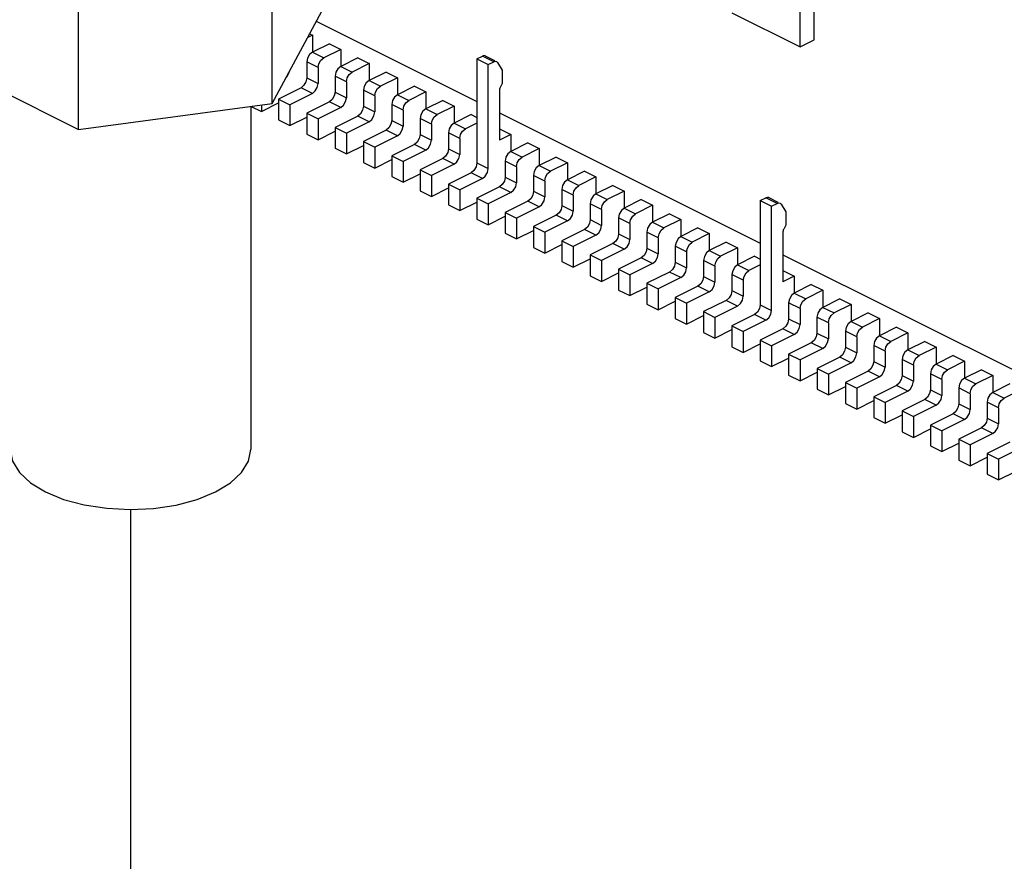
# Paper-space layout '005_EXP_CORICANT_PE_DRAWING_3_1' of a CAD drawing. Header units: millimetres. Extents: x 6 to 413, y 7 to 290.
# Tile 241 of 256: x 237.7 to 239.91, y 162.66 to 164.54. Entities that reach past the tile are written whole.
import ezdxf

# ---------------------------------------------------------------- set-up
doc = ezdxf.new("R2010")
doc.units = ezdxf.units.MM
doc.header["$LTSCALE"] = 23.1
doc.linetypes.add('DASHED', pattern=[0.2, 0.1, -0.1])
for name, color, linetype in [('000_OFFSET-LINES', 7, 'CONTINUOUS'), ('119B00000215A_C_3_5353652_BL293', 7, 'CONTINUOUS'), ('124100005500A_SPACER_M3X1_BL328', 7, 'CONTINUOUS')]:
    doc.layers.add(name, color=color, linetype=linetype)

# ---------------------------------------------------------------- blocks, each defined once
blk = doc.blocks.new('119B00000215A_C_3_5353652_BL293', base_point=(238.9172, 165.473))
at = {"layer": '119B00000215A_C_3_5353652_BL293', "color": 7, "linetype": 'Continuous'}
for p, q in [((239.4822, 164.4994), (239.4822, 164.6553)), ((239.4504, 164.4835), (239.4504, 164.6394)), ((239.2976, 164.5599), (239.4504, 164.4835)), ((238.3646, 164.5407), (238.7248, 164.3605)), ((238.3557, 164.5096), (238.3452, 164.5044)), ((238.3496, 164.5127), (238.3557, 164.5096)), ((238.3557, 164.5096), (238.3557, 164.4714)), ((238.3939, 164.4905), (238.3557, 164.4714)), ((238.3939, 164.4905), (238.4194, 164.4778)), ((239.4504, 164.4835), (239.4822, 164.4994)), ((238.3557, 164.4714), (238.3812, 164.4587)), ((238.4194, 164.4778), (238.3812, 164.4587)), ((238.4194, 164.4778), (238.4194, 164.4396)), ((238.3685, 164.4368), (238.343, 164.4495)), ((238.343, 164.4495), (238.343, 164.4136)), ((238.4575, 164.4587), (238.4194, 164.4396)), ((238.483, 164.446), (238.4448, 164.4269)), ((238.4575, 164.4587), (238.483, 164.446)), ((238.483, 164.446), (238.483, 164.4078)), ((238.7248, 164.4566), (238.7374, 164.4628)), ((238.7248, 164.4566), (238.7503, 164.4438)), ((238.7248, 164.4566), (238.7248, 164.2227)), ((238.7629, 164.4501), (238.7374, 164.4628)), ((238.7439, 164.4632), (238.7643, 164.453)), ((238.7503, 164.4438), (238.7629, 164.4501)), ((238.7503, 164.21), (238.7503, 164.4438)), ((238.7693, 164.4505), (238.7717, 164.4483)), ((238.7717, 164.4483), (238.7821, 164.4314)), ((238.3685, 164.4368), (238.3685, 164.4009)), ((238.4194, 164.4396), (238.4448, 164.4269)), ((238.5212, 164.4269), (238.483, 164.4078)), ((238.5212, 164.4269), (238.5466, 164.4142)), ((238.7821, 164.4314), (238.7821, 164.4012)), ((238.343, 164.4136), (238.3685, 164.4009)), ((238.4321, 164.4049), (238.4066, 164.4177)), ((238.4066, 164.4177), (238.4066, 164.3818)), ((238.4321, 164.4049), (238.4321, 164.3691)), ((238.483, 164.4078), (238.5085, 164.3951)), ((238.5466, 164.4142), (238.5085, 164.3951)), ((238.5466, 164.4142), (238.5466, 164.376)), ((238.7821, 164.4012), (238.7774, 164.3925)), ((238.3303, 164.3917), (238.2794, 164.3662)), ((238.3557, 164.379), (238.3048, 164.3535)), ((238.3557, 164.379), (238.3303, 164.3917)), ((238.4066, 164.3818), (238.4321, 164.3691)), ((238.4957, 164.3731), (238.4703, 164.3859)), ((238.4703, 164.3859), (238.4703, 164.35)), ((238.5848, 164.3951), (238.5466, 164.376)), ((238.5466, 164.376), (238.5721, 164.3633)), ((238.6103, 164.3824), (238.5721, 164.3633)), ((238.5848, 164.3951), (238.6103, 164.3824)), ((238.6103, 164.3824), (238.6103, 164.3442)), ((238.7758, 164.3864), (238.7758, 164.2742)), ((238.2412, 164.3386), (238.2794, 164.3577)), ((238.2794, 164.3662), (238.3048, 164.3535)), ((238.2794, 164.3662), (238.2794, 164.3195)), ((238.3939, 164.3599), (238.343, 164.3344)), ((238.4194, 164.3471), (238.3939, 164.3599)), ((238.4957, 164.3731), (238.4957, 164.3373)), ((238.5594, 164.3413), (238.5339, 164.354)), ((238.5339, 164.354), (238.5339, 164.3182)), ((238.6485, 164.3633), (238.6103, 164.3442)), ((238.6485, 164.3633), (238.6739, 164.3505)), ((238.2187, 164.3498), (238.2412, 164.3386)), ((238.2412, 164.3528), (238.2412, 164.3386)), ((238.3048, 164.3535), (238.3048, 164.3067)), ((238.343, 164.3344), (238.3685, 164.3217)), ((238.343, 164.3344), (238.343, 164.2876)), ((238.4194, 164.3471), (238.3685, 164.3217)), ((238.4703, 164.35), (238.4957, 164.3373)), ((238.5594, 164.3413), (238.5594, 164.3055)), ((238.6103, 164.3442), (238.6357, 164.3314)), ((238.6739, 164.3505), (238.6357, 164.3314)), ((238.6739, 164.3505), (238.6739, 164.3124)), ((238.7758, 164.3351), (239.3613, 164.0424)), ((238.2794, 164.3195), (238.3048, 164.3067)), ((238.3048, 164.3067), (238.343, 164.3258)), ((238.3685, 164.3217), (238.3685, 164.2749)), ((238.4576, 164.3281), (238.4066, 164.3026)), ((238.483, 164.3153), (238.4321, 164.2899)), ((238.483, 164.3153), (238.4576, 164.3281)), ((238.5339, 164.3182), (238.5594, 164.3055)), ((238.623, 164.3095), (238.5976, 164.3222)), ((238.5976, 164.3222), (238.5976, 164.2864)), ((238.7121, 164.3314), (238.6739, 164.3124)), ((238.6739, 164.3124), (238.6994, 164.2996)), ((238.7248, 164.3124), (238.6994, 164.2996)), ((238.7121, 164.3314), (238.7248, 164.3251)), ((238.343, 164.2876), (238.3685, 164.2749)), ((238.3685, 164.2749), (238.4066, 164.294)), ((238.4066, 164.3026), (238.4321, 164.2899)), ((238.4066, 164.3026), (238.4066, 164.2558)), ((238.4321, 164.2899), (238.4321, 164.2431)), ((238.5212, 164.2962), (238.4703, 164.2708)), ((238.5467, 164.2835), (238.5212, 164.2962)), ((238.623, 164.3095), (238.623, 164.2736)), ((238.6867, 164.2777), (238.6612, 164.2904)), ((238.6612, 164.2904), (238.6612, 164.2545)), ((238.7758, 164.2996), (238.8012, 164.2869)), ((238.4703, 164.2708), (238.4957, 164.258)), ((238.4703, 164.2708), (238.4703, 164.224)), ((238.5467, 164.2835), (238.4957, 164.258)), ((238.5976, 164.2864), (238.623, 164.2736)), ((238.6867, 164.2777), (238.6867, 164.2418)), ((238.8012, 164.2869), (238.7758, 164.2742)), ((238.8012, 164.2869), (238.8012, 164.2487)), ((238.8394, 164.2678), (238.8012, 164.2487)), ((238.8394, 164.2678), (238.8649, 164.2551)), ((238.4066, 164.2558), (238.4321, 164.2431)), ((238.4321, 164.2431), (238.4703, 164.2622)), ((238.4957, 164.258), (238.4957, 164.2113)), ((238.5848, 164.2644), (238.5339, 164.239)), ((238.6103, 164.2517), (238.5594, 164.2262)), ((238.6103, 164.2517), (238.5848, 164.2644)), ((238.6612, 164.2545), (238.6867, 164.2418)), ((238.8012, 164.2487), (238.8267, 164.236)), ((238.8649, 164.2551), (238.8267, 164.236)), ((238.8649, 164.2551), (238.8649, 164.2169)), ((238.4703, 164.224), (238.4957, 164.2113)), ((238.4957, 164.2113), (238.5339, 164.2304)), ((238.5339, 164.239), (238.5594, 164.2262)), ((238.5339, 164.239), (238.5339, 164.1922)), ((238.5594, 164.2262), (238.5594, 164.1795)), ((238.6485, 164.2326), (238.5976, 164.2071)), ((238.6739, 164.2199), (238.6485, 164.2326)), ((238.7248, 164.2227), (238.7503, 164.21)), ((238.8139, 164.214), (238.7885, 164.2268)), ((238.7885, 164.2268), (238.7885, 164.1909)), ((238.903, 164.236), (238.8649, 164.2169)), ((238.9285, 164.2233), (238.8903, 164.2042)), ((238.903, 164.236), (238.9285, 164.2233)), ((238.9285, 164.2233), (238.9285, 164.1851)), ((238.5976, 164.2071), (238.623, 164.1944)), ((238.5976, 164.2071), (238.5976, 164.1604)), ((238.6739, 164.2199), (238.623, 164.1944)), ((238.7121, 164.2008), (238.6612, 164.1753)), ((238.7376, 164.188), (238.7121, 164.2008)), ((238.8139, 164.214), (238.8139, 164.1782)), ((238.8649, 164.2169), (238.8903, 164.2042)), ((238.9667, 164.2042), (238.9285, 164.1851)), ((238.9667, 164.2042), (238.9921, 164.1914)), ((238.5339, 164.1922), (238.5594, 164.1795)), ((238.5594, 164.1795), (238.5976, 164.1986)), ((238.623, 164.1944), (238.623, 164.1476)), ((238.7376, 164.188), (238.6867, 164.1626)), ((238.7885, 164.1909), (238.8139, 164.1782)), ((238.8776, 164.1822), (238.8521, 164.1949)), ((238.8521, 164.1949), (238.8521, 164.1591)), ((238.8776, 164.1822), (238.8776, 164.1464)), ((238.9285, 164.1851), (238.954, 164.1724)), ((238.9921, 164.1914), (238.954, 164.1724)), ((238.9921, 164.1914), (238.9921, 164.1533)), ((238.5976, 164.1604), (238.623, 164.1476)), ((238.623, 164.1476), (238.6612, 164.1667)), ((238.6612, 164.1753), (238.6867, 164.1626)), ((238.6612, 164.1753), (238.6612, 164.1286)), ((238.6867, 164.1626), (238.6867, 164.1158)), ((238.7758, 164.169), (238.7249, 164.1435)), ((238.8012, 164.1562), (238.7503, 164.1308)), ((238.8012, 164.1562), (238.7758, 164.169)), ((238.8521, 164.1591), (238.8776, 164.1464)), ((238.9412, 164.1504), (238.9158, 164.1631)), ((238.9158, 164.1631), (238.9158, 164.1273)), ((239.0303, 164.1724), (238.9921, 164.1533)), ((239.0558, 164.1596), (239.0176, 164.1405)), ((239.0303, 164.1724), (239.0558, 164.1596)), ((239.0558, 164.1596), (239.0558, 164.1214)), ((238.6867, 164.1158), (238.7249, 164.1349)), ((238.7249, 164.1435), (238.7503, 164.1308)), ((238.7249, 164.1435), (238.7249, 164.0967)), ((238.8394, 164.1371), (238.7885, 164.1117)), ((238.8649, 164.1244), (238.8394, 164.1371)), ((238.9412, 164.1504), (238.9412, 164.1145)), ((238.9921, 164.1533), (239.0176, 164.1405)), ((239.094, 164.1405), (239.0558, 164.1214)), ((239.094, 164.1405), (239.1194, 164.1278)), ((239.3613, 164.1384), (239.3738, 164.1447)), ((239.3613, 164.1384), (239.3867, 164.1256)), ((239.3613, 164.1384), (239.3613, 163.9045)), ((239.3993, 164.1319), (239.3738, 164.1447)), ((239.3803, 164.1451), (239.4007, 164.1348)), ((238.6612, 164.1286), (238.6867, 164.1158)), ((238.7503, 164.1308), (238.7503, 164.084)), ((238.7885, 164.1117), (238.8139, 164.099)), ((238.7885, 164.1117), (238.7885, 164.0649)), ((238.8649, 164.1244), (238.8139, 164.099)), ((238.9158, 164.1273), (238.9412, 164.1145)), ((239.0049, 164.1186), (238.9794, 164.1313)), ((238.9794, 164.1313), (238.9794, 164.0955)), ((239.0049, 164.1186), (239.0049, 164.0827)), ((239.0558, 164.1214), (239.0812, 164.1087)), ((239.1194, 164.1278), (239.0812, 164.1087)), ((239.1194, 164.1278), (239.1194, 164.0896)), ((239.3867, 164.1256), (239.3993, 164.1319)), ((239.3867, 163.8918), (239.3867, 164.1256)), ((239.4057, 164.1323), (239.4081, 164.1301)), ((239.4081, 164.1301), (239.4185, 164.1132)), ((239.4185, 164.1132), (239.4185, 164.083)), ((238.7249, 164.0967), (238.7503, 164.084)), ((238.7503, 164.084), (238.7885, 164.1031)), ((238.8139, 164.099), (238.8139, 164.0522)), ((238.903, 164.1053), (238.8521, 164.0799)), ((238.9285, 164.0926), (238.8776, 164.0671)), ((238.9285, 164.0926), (238.903, 164.1053)), ((238.9794, 164.0955), (239.0049, 164.0827)), ((239.0685, 164.0868), (239.0431, 164.0995)), ((239.0431, 164.0995), (239.0431, 164.0636)), ((239.1576, 164.1087), (239.1194, 164.0896)), ((239.1194, 164.0896), (239.1449, 164.0769)), ((239.1831, 164.096), (239.1449, 164.0769)), ((239.1576, 164.1087), (239.1831, 164.096)), ((239.1831, 164.096), (239.1831, 164.0578)), ((238.8139, 164.0522), (238.8521, 164.0713)), ((238.8521, 164.0799), (238.8776, 164.0671)), ((238.8521, 164.0799), (238.8521, 164.0331)), ((238.8776, 164.0671), (238.8776, 164.0204)), ((238.9667, 164.0735), (238.9158, 164.048)), ((238.9921, 164.0608), (238.9667, 164.0735)), ((239.0685, 164.0868), (239.0685, 164.0509)), ((239.1322, 164.0549), (239.1067, 164.0677)), ((239.1067, 164.0677), (239.1067, 164.0318)), ((239.2212, 164.0769), (239.1831, 164.0578)), ((239.2212, 164.0769), (239.2467, 164.0642)), ((239.4122, 164.0682), (239.4122, 163.956)), ((239.4185, 164.083), (239.4138, 164.0743)), ((238.7885, 164.0649), (238.8139, 164.0522)), ((238.9158, 164.048), (238.9412, 164.0353)), ((238.9158, 164.048), (238.9158, 164.0013)), ((238.9921, 164.0608), (238.9412, 164.0353)), ((239.0431, 164.0636), (239.0685, 164.0509)), ((239.1322, 164.0549), (239.1322, 164.0191)), ((239.1831, 164.0578), (239.2085, 164.0451)), ((239.2467, 164.0642), (239.2085, 164.0451)), ((239.2467, 164.0642), (239.2467, 164.026)), ((239.2849, 164.0451), (239.2467, 164.026)), ((239.2849, 164.0451), (239.3103, 164.0324)), ((238.8521, 164.0331), (238.8776, 164.0204)), ((238.8776, 164.0204), (238.9158, 164.0395)), ((238.9412, 164.0353), (238.9412, 163.9886)), ((239.0303, 164.0417), (238.9794, 164.0162)), ((239.0558, 164.029), (239.0049, 164.0035)), ((239.0558, 164.029), (239.0303, 164.0417)), ((239.1067, 164.0318), (239.1322, 164.0191)), ((239.1958, 164.0231), (239.1703, 164.0359)), ((239.1703, 164.0359), (239.1703, 164)), ((239.1958, 164.0231), (239.1958, 163.9873)), ((239.2467, 164.026), (239.2722, 164.0133)), ((239.3103, 164.0324), (239.2722, 164.0133)), ((239.3103, 164.0324), (239.3103, 163.9942)), ((238.9158, 164.0013), (238.9412, 163.9886)), ((238.9412, 163.9886), (238.9794, 164.0076)), ((238.9794, 164.0162), (239.0049, 164.0035)), ((238.9794, 164.0162), (238.9794, 163.9695)), ((239.0049, 164.0035), (239.0049, 163.9567)), ((239.094, 164.0099), (239.0431, 163.9844)), ((239.1194, 163.9971), (239.094, 164.0099)), ((239.2594, 163.9913), (239.234, 164.004)), ((239.234, 164.004), (239.234, 163.9682)), ((239.3485, 164.0133), (239.3104, 163.9942)), ((239.3485, 164.0133), (239.3613, 164.0069)), ((239.4122, 164.0169), (239.9977, 163.7242)), ((239.0431, 163.9844), (239.0685, 163.9717)), ((239.0431, 163.9844), (239.0431, 163.9376)), ((239.1194, 163.9971), (239.0685, 163.9717)), ((239.1576, 163.978), (239.1067, 163.9526)), ((239.1831, 163.9653), (239.1576, 163.978)), ((239.1703, 164), (239.1958, 163.9873)), ((239.2594, 163.9913), (239.2594, 163.9555)), ((239.3104, 163.9942), (239.3358, 163.9814)), ((239.3613, 163.9942), (239.3358, 163.9814)), ((239.4122, 163.9814), (239.4376, 163.9687)), ((238.9794, 163.9695), (239.0049, 163.9567)), ((239.0049, 163.9567), (239.0431, 163.9758)), ((239.0685, 163.9717), (239.0685, 163.9249)), ((239.1831, 163.9653), (239.1322, 163.9399)), ((239.234, 163.9682), (239.2594, 163.9555)), ((239.3231, 163.9595), (239.2976, 163.9722)), ((239.2976, 163.9722), (239.2976, 163.9364)), ((239.3231, 163.9595), (239.3231, 163.9236)), ((239.4376, 163.9687), (239.4122, 163.956)), ((239.4376, 163.9687), (239.4376, 163.9305)), ((239.0431, 163.9376), (239.0685, 163.9249)), ((239.0685, 163.9249), (239.1067, 163.944)), ((239.1067, 163.9526), (239.1322, 163.9399)), ((239.1067, 163.9526), (239.1067, 163.9058)), ((239.1322, 163.9399), (239.1322, 163.8931)), ((239.2213, 163.9462), (239.1703, 163.9208)), ((239.2467, 163.9335), (239.2213, 163.9462)), ((239.2976, 163.9364), (239.3231, 163.9236)), ((239.4758, 163.9496), (239.4376, 163.9305)), ((239.5013, 163.9369), (239.4631, 163.9178)), ((239.4758, 163.9496), (239.5013, 163.9369)), ((239.5013, 163.9369), (239.5013, 163.8987)), ((239.1322, 163.8931), (239.1703, 163.9122)), ((239.1703, 163.9208), (239.1958, 163.908)), ((239.1703, 163.9208), (239.1703, 163.874)), ((239.2467, 163.9335), (239.1958, 163.908)), ((239.2849, 163.9144), (239.234, 163.889)), ((239.3104, 163.9017), (239.2849, 163.9144)), ((239.4376, 163.9305), (239.4631, 163.9178)), ((239.5395, 163.9178), (239.5013, 163.8987)), ((239.5395, 163.9178), (239.5649, 163.9051)), ((239.1067, 163.9058), (239.1322, 163.8931)), ((239.1958, 163.908), (239.1958, 163.8613)), ((239.3104, 163.9017), (239.2594, 163.8762)), ((239.3613, 163.9045), (239.3867, 163.8918)), ((239.4504, 163.8958), (239.4249, 163.9086)), ((239.4249, 163.9086), (239.4249, 163.8727)), ((239.4504, 163.8958), (239.4504, 163.86)), ((239.5013, 163.8987), (239.5267, 163.886)), ((239.5649, 163.9051), (239.5267, 163.886)), ((239.5649, 163.9051), (239.5649, 163.8669)), ((239.1703, 163.874), (239.1958, 163.8613)), ((239.1958, 163.8613), (239.234, 163.8804)), ((239.234, 163.889), (239.2594, 163.8762)), ((239.234, 163.889), (239.234, 163.8422)), ((239.2594, 163.8762), (239.2594, 163.8295)), ((239.3485, 163.8826), (239.2976, 163.8571)), ((239.374, 163.8699), (239.3231, 163.8444)), ((239.374, 163.8699), (239.3485, 163.8826)), ((239.4249, 163.8727), (239.4504, 163.86)), ((239.514, 163.864), (239.4885, 163.8768)), ((239.4885, 163.8768), (239.4885, 163.8409)), ((239.6031, 163.886), (239.5649, 163.8669)), ((239.6286, 163.8733), (239.5904, 163.8542)), ((239.6031, 163.886), (239.6286, 163.8733)), ((239.6286, 163.8733), (239.6286, 163.8351)), ((239.2594, 163.8295), (239.2976, 163.8486)), ((239.2976, 163.8571), (239.3231, 163.8444)), ((239.2976, 163.8571), (239.2976, 163.8104)), ((239.4122, 163.8508), (239.3613, 163.8253)), ((239.4376, 163.838), (239.4122, 163.8508)), ((239.514, 163.864), (239.514, 163.8282)), ((239.5649, 163.8669), (239.5904, 163.8542)), ((239.6667, 163.8542), (239.6286, 163.8351)), ((239.6667, 163.8542), (239.6922, 163.8414)), ((239.234, 163.8422), (239.2594, 163.8295)), ((239.3231, 163.8444), (239.3231, 163.7976)), ((239.3613, 163.8253), (239.3867, 163.8126)), ((239.3613, 163.8253), (239.3613, 163.7785)), ((239.4376, 163.838), (239.3867, 163.8126)), ((239.4885, 163.8409), (239.514, 163.8282)), ((239.5776, 163.8322), (239.5522, 163.8449)), ((239.5522, 163.8449), (239.5522, 163.8091)), ((239.5776, 163.8322), (239.5776, 163.7964)), ((239.6286, 163.8351), (239.654, 163.8223)), ((239.6922, 163.8414), (239.654, 163.8223)), ((239.6922, 163.8414), (239.6922, 163.8033)), ((239.2976, 163.8104), (239.3231, 163.7976)), ((239.3231, 163.7976), (239.3613, 163.8167)), ((239.3867, 163.8126), (239.3867, 163.7658)), ((239.4758, 163.819), (239.4249, 163.7935)), ((239.5013, 163.8062), (239.4504, 163.7808)), ((239.5013, 163.8062), (239.4758, 163.819)), ((239.5522, 163.8091), (239.5776, 163.7964)), ((239.6413, 163.8004), (239.6158, 163.8131)), ((239.6158, 163.8131), (239.6158, 163.7773)), ((239.7304, 163.8223), (239.6922, 163.8033)), ((239.6922, 163.8033), (239.7177, 163.7905)), ((239.7558, 163.8096), (239.7177, 163.7905)), ((239.7304, 163.8223), (239.7558, 163.8096)), ((239.7558, 163.8096), (239.7558, 163.7714)), ((239.3867, 163.7658), (239.4249, 163.7849)), ((239.4249, 163.7935), (239.4504, 163.7808)), ((239.4249, 163.7935), (239.4249, 163.7467)), ((239.4504, 163.7808), (239.4504, 163.734)), ((239.5395, 163.7871), (239.4886, 163.7617)), ((239.5649, 163.7744), (239.5395, 163.7871)), ((239.6413, 163.8004), (239.6413, 163.7645)), ((239.7049, 163.7686), (239.6795, 163.7813)), ((239.6795, 163.7813), (239.6795, 163.7454)), ((239.794, 163.7905), (239.7558, 163.7714)), ((239.794, 163.7905), (239.8195, 163.7778)), ((239.3613, 163.7785), (239.3867, 163.7658)), ((239.4886, 163.7617), (239.514, 163.7489)), ((239.4886, 163.7617), (239.4886, 163.7149)), ((239.5649, 163.7744), (239.514, 163.7489)), ((239.6158, 163.7773), (239.6413, 163.7645)), ((239.7049, 163.7686), (239.7049, 163.7327)), ((239.7558, 163.7714), (239.7813, 163.7587)), ((239.8195, 163.7778), (239.7813, 163.7587)), ((239.8195, 163.7778), (239.8195, 163.7396)), ((239.8577, 163.7587), (239.8195, 163.7396)), ((239.8577, 163.7587), (239.8831, 163.746)), ((239.4249, 163.7467), (239.4504, 163.734)), ((239.4504, 163.734), (239.4886, 163.7531)), ((239.514, 163.7489), (239.514, 163.7022)), ((239.6031, 163.7553), (239.5522, 163.7299)), ((239.6286, 163.7426), (239.5777, 163.7171)), ((239.6286, 163.7426), (239.6031, 163.7553)), ((239.6795, 163.7454), (239.7049, 163.7327)), ((239.7686, 163.7368), (239.7431, 163.7495)), ((239.7431, 163.7495), (239.7431, 163.7136)), ((239.7686, 163.7368), (239.7686, 163.7009)), ((239.8195, 163.7396), (239.8449, 163.7269)), ((239.8831, 163.746), (239.8449, 163.7269)), ((239.8831, 163.746), (239.8831, 163.7078)), ((239.4886, 163.7149), (239.514, 163.7022)), ((239.514, 163.7022), (239.5522, 163.7213)), ((239.5522, 163.7299), (239.5777, 163.7171)), ((239.5522, 163.7299), (239.5522, 163.6831)), ((239.5777, 163.7171), (239.5777, 163.6704)), ((239.6667, 163.7235), (239.6158, 163.698)), ((239.6922, 163.7108), (239.6667, 163.7235)), ((239.7431, 163.7136), (239.7686, 163.7009)), ((239.8322, 163.7049), (239.8068, 163.7177)), ((239.8068, 163.7177), (239.8068, 163.6818)), ((239.9213, 163.7269), (239.8831, 163.7078)), ((239.9468, 163.7142), (239.9086, 163.6951)), ((239.6158, 163.698), (239.6413, 163.6853)), ((239.6158, 163.698), (239.6158, 163.6513)), ((239.6922, 163.7108), (239.6413, 163.6853)), ((239.7304, 163.6917), (239.6795, 163.6662)), ((239.7558, 163.6789), (239.7304, 163.6917)), ((239.8322, 163.7049), (239.8322, 163.6691)), ((239.8831, 163.7078), (239.9086, 163.6951)), ((239.5522, 163.6831), (239.5777, 163.6704)), ((239.5777, 163.6704), (239.6158, 163.6895)), ((239.6413, 163.6853), (239.6413, 163.6385)), ((239.7558, 163.6789), (239.7049, 163.6535)), ((239.8068, 163.6818), (239.8322, 163.6691)), ((239.8959, 163.6731), (239.8704, 163.6858)), ((239.8704, 163.6858), (239.8704, 163.65)), ((239.8959, 163.6731), (239.8959, 163.6373)), ((239.6158, 163.6513), (239.6413, 163.6385)), ((239.6413, 163.6385), (239.6795, 163.6576)), ((239.6795, 163.6662), (239.7049, 163.6535)), ((239.6795, 163.6662), (239.6795, 163.6195)), ((239.7049, 163.6535), (239.7049, 163.6067)), ((239.794, 163.6599), (239.7431, 163.6344)), ((239.8195, 163.6471), (239.7686, 163.6217)), ((239.8195, 163.6471), (239.794, 163.6599)), ((239.8704, 163.65), (239.8959, 163.6373)), ((239.7049, 163.6067), (239.7431, 163.6258)), ((239.7431, 163.6344), (239.7686, 163.6217)), ((239.7431, 163.6344), (239.7431, 163.5876)), ((239.8577, 163.628), (239.8068, 163.6026)), ((239.8831, 163.6153), (239.8577, 163.628)), ((239.6795, 163.6195), (239.7049, 163.6067)), ((239.7686, 163.6217), (239.7686, 163.5749)), ((239.8068, 163.6026), (239.8322, 163.5899)), ((239.8068, 163.6026), (239.8068, 163.5558)), ((239.8831, 163.6153), (239.8322, 163.5899)), ((239.7431, 163.5876), (239.7686, 163.5749)), ((239.7686, 163.5749), (239.8068, 163.594)), ((239.8322, 163.5899), (239.8322, 163.5431)), ((239.9213, 163.5962), (239.8704, 163.5708)), ((239.9468, 163.5835), (239.8959, 163.558)), ((239.8322, 163.5431), (239.8704, 163.5622)), ((239.8704, 163.5708), (239.8959, 163.558)), ((239.8704, 163.5708), (239.8704, 163.524)), ((239.8068, 163.5558), (239.8322, 163.5431)), ((239.8959, 163.558), (239.8959, 163.5113)), ((239.8704, 163.524), (239.8959, 163.5113)), ((239.8959, 163.5113), (239.934, 163.5304))]:
    blk.add_line(p, q, dxfattribs=at)
for points in [[(238.3557, 164.4714), (238.3493, 164.4662), (238.3447, 164.4582), (238.343, 164.4495)], [(238.3685, 164.4368), (238.3702, 164.4454), (238.3748, 164.4534), (238.3812, 164.4587)], [(238.7439, 164.4632), (238.7409, 164.4638), (238.7374, 164.4628)], [(238.7629, 164.4501), (238.7664, 164.4511), (238.7693, 164.4505)], [(238.2974, 164.4152), (238.2985, 164.4161), (238.3031, 164.4241), (238.3036, 164.4269)], [(238.4194, 164.4396), (238.413, 164.4343), (238.4084, 164.4264), (238.4066, 164.4177)], [(238.4321, 164.4049), (238.4338, 164.4136), (238.4384, 164.4216), (238.4448, 164.4269)], [(238.343, 164.4136), (238.3413, 164.405), (238.3367, 164.397), (238.3303, 164.3917)], [(238.3557, 164.379), (238.3621, 164.3843), (238.3667, 164.3922), (238.3685, 164.4009)], [(238.483, 164.4078), (238.4766, 164.4025), (238.472, 164.3945), (238.4703, 164.3859)], [(238.4066, 164.3818), (238.4049, 164.3731), (238.4003, 164.3652), (238.3939, 164.3599)], [(238.4957, 164.3731), (238.4975, 164.3818), (238.5021, 164.3898), (238.5085, 164.3951)], [(238.5466, 164.376), (238.5403, 164.3707), (238.5356, 164.3627), (238.5339, 164.354)], [(238.7774, 164.3925), (238.7765, 164.3905), (238.776, 164.3884), (238.7758, 164.3864)], [(238.4194, 164.3471), (238.4258, 164.3524), (238.4304, 164.3604), (238.4321, 164.3691)], [(238.5594, 164.3413), (238.5611, 164.35), (238.5657, 164.358), (238.5721, 164.3633)], [(238.4703, 164.35), (238.4686, 164.3413), (238.4639, 164.3333), (238.4576, 164.3281)], [(238.483, 164.3153), (238.4894, 164.3206), (238.494, 164.3286), (238.4957, 164.3373)], [(238.6103, 164.3442), (238.6039, 164.3389), (238.5993, 164.3309), (238.5976, 164.3222)], [(238.5339, 164.3182), (238.5322, 164.3095), (238.5276, 164.3015), (238.5212, 164.2962)], [(238.623, 164.3095), (238.6247, 164.3182), (238.6294, 164.3261), (238.6357, 164.3314)], [(238.6739, 164.3124), (238.6675, 164.3071), (238.6629, 164.2991), (238.6612, 164.2904)], [(238.5467, 164.2835), (238.553, 164.2888), (238.5577, 164.2968), (238.5594, 164.3055)], [(238.6867, 164.2777), (238.6884, 164.2864), (238.693, 164.2943), (238.6994, 164.2996)], [(238.5976, 164.2864), (238.5958, 164.2777), (238.5912, 164.2697), (238.5848, 164.2644)], [(238.6103, 164.2517), (238.6167, 164.257), (238.6213, 164.265), (238.623, 164.2736)], [(238.6612, 164.2545), (238.6595, 164.2459), (238.6549, 164.2379), (238.6485, 164.2326)], [(238.8012, 164.2487), (238.7948, 164.2434), (238.7902, 164.2354), (238.7885, 164.2268)], [(238.6739, 164.2199), (238.6803, 164.2252), (238.6849, 164.2331), (238.6867, 164.2418)], [(238.7248, 164.2227), (238.7231, 164.2141), (238.7185, 164.2061), (238.7121, 164.2008)], [(238.8139, 164.214), (238.8157, 164.2227), (238.8203, 164.2307), (238.8267, 164.236)], [(238.7376, 164.188), (238.744, 164.1933), (238.7486, 164.2013), (238.7503, 164.21)], [(238.8649, 164.2169), (238.8585, 164.2116), (238.8538, 164.2036), (238.8521, 164.1949)], [(238.8776, 164.1822), (238.8793, 164.1909), (238.8839, 164.1989), (238.8903, 164.2042)], [(238.7885, 164.1909), (238.7868, 164.1822), (238.7821, 164.1743), (238.7758, 164.169)], [(238.8012, 164.1562), (238.8076, 164.1615), (238.8122, 164.1695), (238.8139, 164.1782)], [(238.9285, 164.1851), (238.9221, 164.1798), (238.9175, 164.1718), (238.9158, 164.1631)], [(238.8521, 164.1591), (238.8504, 164.1504), (238.8458, 164.1424), (238.8394, 164.1371)], [(238.9412, 164.1504), (238.9429, 164.1591), (238.9476, 164.1671), (238.954, 164.1724)], [(238.8649, 164.1244), (238.8712, 164.1297), (238.8759, 164.1377), (238.8776, 164.1464)], [(238.9921, 164.1533), (238.9858, 164.148), (238.9811, 164.14), (238.9794, 164.1313)], [(239.0049, 164.1186), (239.0066, 164.1273), (239.0112, 164.1352), (239.0176, 164.1405)], [(239.3803, 164.1451), (239.3773, 164.1456), (239.3738, 164.1447)], [(239.3993, 164.1319), (239.4028, 164.1329), (239.4057, 164.1323)], [(238.9158, 164.1273), (238.9141, 164.1186), (238.9094, 164.1106), (238.903, 164.1053)], [(238.9285, 164.0926), (238.9349, 164.0979), (238.9395, 164.1059), (238.9412, 164.1145)], [(239.0558, 164.1214), (239.0494, 164.1161), (239.0448, 164.1082), (239.0431, 164.0995)], [(238.9794, 164.0955), (238.9777, 164.0868), (238.9731, 164.0788), (238.9667, 164.0735)], [(239.0685, 164.0868), (239.0702, 164.0954), (239.0749, 164.1034), (239.0812, 164.1087)], [(239.1194, 164.0896), (239.113, 164.0843), (239.1084, 164.0764), (239.1067, 164.0677)], [(238.9921, 164.0608), (238.9985, 164.0661), (239.0032, 164.074), (239.0049, 164.0827)], [(239.1322, 164.0549), (239.1339, 164.0636), (239.1385, 164.0716), (239.1449, 164.0769)], [(239.4138, 164.0743), (239.4129, 164.0723), (239.4124, 164.0702), (239.4122, 164.0682)], [(239.0431, 164.0636), (239.0413, 164.055), (239.0367, 164.047), (239.0303, 164.0417)], [(239.0558, 164.029), (239.0622, 164.0343), (239.0668, 164.0422), (239.0685, 164.0509)], [(239.1831, 164.0578), (239.1767, 164.0525), (239.1721, 164.0445), (239.1703, 164.0359)], [(239.1958, 164.0231), (239.1975, 164.0318), (239.2021, 164.0398), (239.2085, 164.0451)], [(239.1067, 164.0318), (239.105, 164.0231), (239.1004, 164.0152), (239.094, 164.0099)], [(239.2467, 164.026), (239.2403, 164.0207), (239.2357, 164.0127), (239.234, 164.004)], [(239.1194, 163.9971), (239.1258, 164.0024), (239.1304, 164.0104), (239.1322, 164.0191)], [(239.2594, 163.9913), (239.2612, 164), (239.2658, 164.008), (239.2722, 164.0133)], [(239.1703, 164), (239.1686, 163.9913), (239.164, 163.9833), (239.1576, 163.978)], [(239.1831, 163.9653), (239.1895, 163.9706), (239.1941, 163.9786), (239.1958, 163.9873)], [(239.3104, 163.9942), (239.304, 163.9889), (239.2993, 163.9809), (239.2976, 163.9722)], [(239.3231, 163.9595), (239.3248, 163.9682), (239.3294, 163.9761), (239.3358, 163.9814)], [(239.234, 163.9682), (239.2323, 163.9595), (239.2276, 163.9515), (239.2213, 163.9462)], [(239.2467, 163.9335), (239.2531, 163.9388), (239.2577, 163.9468), (239.2594, 163.9555)], [(239.2976, 163.9364), (239.2959, 163.9277), (239.2913, 163.9197), (239.2849, 163.9144)], [(239.3104, 163.9017), (239.3167, 163.907), (239.3214, 163.915), (239.3231, 163.9236)], [(239.4376, 163.9305), (239.4312, 163.9252), (239.4266, 163.9173), (239.4249, 163.9086)], [(239.4504, 163.8958), (239.4521, 163.9045), (239.4567, 163.9125), (239.4631, 163.9178)], [(239.3613, 163.9045), (239.3595, 163.8959), (239.3549, 163.8879), (239.3485, 163.8826)], [(239.374, 163.8699), (239.3804, 163.8752), (239.385, 163.8831), (239.3867, 163.8918)], [(239.5013, 163.8987), (239.4949, 163.8934), (239.4903, 163.8854), (239.4885, 163.8768)], [(239.4249, 163.8727), (239.4232, 163.864), (239.4186, 163.8561), (239.4122, 163.8508)], [(239.514, 163.864), (239.5157, 163.8727), (239.5203, 163.8807), (239.5267, 163.886)], [(239.4376, 163.838), (239.444, 163.8433), (239.4486, 163.8513), (239.4504, 163.86)], [(239.5649, 163.8669), (239.5585, 163.8616), (239.5539, 163.8536), (239.5522, 163.8449)], [(239.5776, 163.8322), (239.5794, 163.8409), (239.584, 163.8489), (239.5904, 163.8542)], [(239.4885, 163.8409), (239.4868, 163.8322), (239.4822, 163.8243), (239.4758, 163.819)], [(239.5013, 163.8062), (239.5077, 163.8115), (239.5123, 163.8195), (239.514, 163.8282)], [(239.6286, 163.8351), (239.6222, 163.8298), (239.6176, 163.8218), (239.6158, 163.8131)], [(239.5522, 163.8091), (239.5505, 163.8004), (239.5458, 163.7924), (239.5395, 163.7871)], [(239.6413, 163.8004), (239.643, 163.8091), (239.6476, 163.817), (239.654, 163.8223)], [(239.6922, 163.8033), (239.6858, 163.798), (239.6812, 163.79), (239.6795, 163.7813)], [(239.5649, 163.7744), (239.5713, 163.7797), (239.5759, 163.7877), (239.5776, 163.7964)], [(239.7049, 163.7686), (239.7066, 163.7773), (239.7113, 163.7852), (239.7177, 163.7905)], [(239.6158, 163.7773), (239.6141, 163.7686), (239.6095, 163.7606), (239.6031, 163.7553)], [(239.6286, 163.7426), (239.6349, 163.7479), (239.6396, 163.7559), (239.6413, 163.7645)], [(239.7558, 163.7714), (239.7495, 163.7661), (239.7448, 163.7582), (239.7431, 163.7495)], [(239.7686, 163.7368), (239.7703, 163.7454), (239.7749, 163.7534), (239.7813, 163.7587)], [(239.6795, 163.7454), (239.6778, 163.7368), (239.6731, 163.7288), (239.6667, 163.7235)], [(239.8195, 163.7396), (239.8131, 163.7343), (239.8085, 163.7263), (239.8068, 163.7177)], [(239.6922, 163.7108), (239.6986, 163.7161), (239.7032, 163.724), (239.7049, 163.7327)], [(239.7431, 163.7136), (239.7414, 163.705), (239.7368, 163.697), (239.7304, 163.6917)], [(239.8322, 163.7049), (239.8339, 163.7136), (239.8386, 163.7216), (239.8449, 163.7269)], [(239.7558, 163.6789), (239.7622, 163.6842), (239.7669, 163.6922), (239.7686, 163.7009)], [(239.8831, 163.7078), (239.8767, 163.7025), (239.8721, 163.6945), (239.8704, 163.6858)], [(239.8959, 163.6731), (239.8976, 163.6818), (239.9022, 163.6898), (239.9086, 163.6951)], [(239.8068, 163.6818), (239.805, 163.6731), (239.8004, 163.6652), (239.794, 163.6599)], [(239.8195, 163.6471), (239.8259, 163.6524), (239.8305, 163.6604), (239.8322, 163.6691)], [(239.8704, 163.65), (239.8687, 163.6413), (239.8641, 163.6333), (239.8577, 163.628)], [(239.8831, 163.6153), (239.8895, 163.6206), (239.8941, 163.6286), (239.8959, 163.6373)]]:
    blk.add_lwpolyline(points, dxfattribs=at)
blk = doc.blocks.new('124100005500A_SPACER_M3X1_BL328', base_point=(237.9475, 165.2579))
at = {"layer": '124100005500A_SPACER_M3X1_BL328', "color": 7, "linetype": 'Continuous'}
for p, q in [((238.2657, 164.3561), (238.2657, 166.6944)), ((237.8311, 164.2979), (237.8311, 166.6361)), ((238.2657, 164.3561), (238.3822, 164.5734)), ((237.5129, 164.457), (237.8311, 164.2979)), ((237.8311, 164.2979), (238.2657, 164.3561)), ((238.2175, 164.3497), (238.2175, 163.5799))]:
    blk.add_line(p, q, dxfattribs=at)
for points in [[(237.6775, 163.5799), (237.6827, 163.5536), (237.6981, 163.5283), (237.723, 163.5049), (237.7565, 163.4845), (237.7973, 163.4677), (237.8437, 163.4553), (237.8943, 163.4476), (237.9468, 163.4449), (237.9993, 163.4474), (238.0502, 163.455), (238.0973, 163.4676), (238.1385, 163.4844)], [(238.1385, 163.4844), (238.1721, 163.5049), (238.197, 163.5283), (238.2124, 163.5537), (238.2175, 163.5799)]]:
    blk.add_lwpolyline(points, dxfattribs=at)

psp = doc.layouts.new('005_EXP_CORICANT_PE_DRAWING_3_1')

# ---------------------------------------------------------------- linework, layer by layer
at = {"layer": '000_OFFSET-LINES', "color": 4, "linetype": 'DASHED'}
psp.add_line((237.9475, 163.4449), (237.9475, 160.8535), dxfattribs=at)

# ---------------------------------------------------------------- block references
at = {"layer": '119B00000215A_C_3_5353652_BL293'}
psp.add_blockref('119B00000215A_C_3_5353652_BL293', (238.9172, 165.473), dxfattribs=at)
at = {"layer": '124100005500A_SPACER_M3X1_BL328'}
psp.add_blockref('124100005500A_SPACER_M3X1_BL328', (237.9475, 165.2579), dxfattribs=at)

doc.saveas('drawing.dxf')
